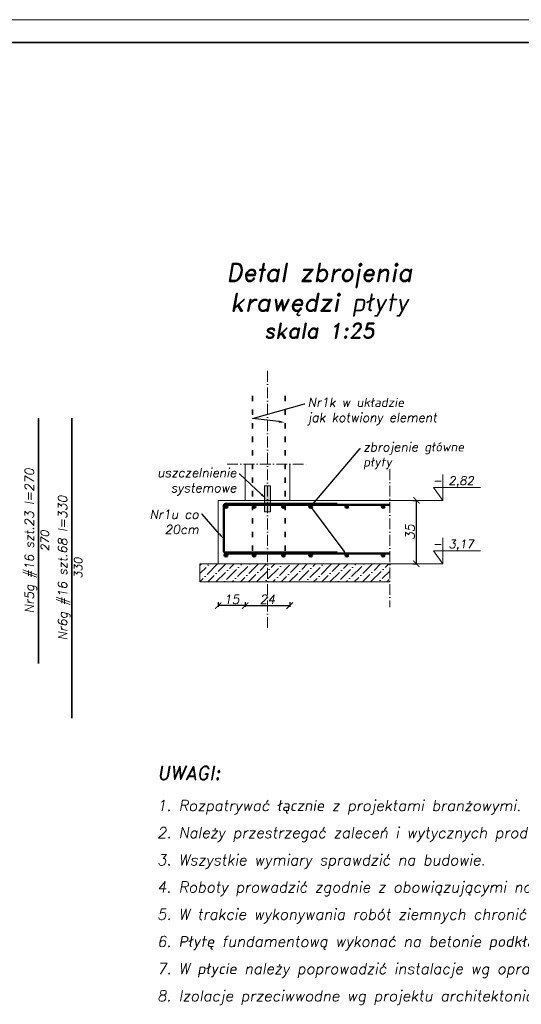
# Model space of a CAD drawing. Header units: millimetres. Extents: x 300938 to 312016, y 11971 to 20881.
# Tile 236 of 239: x 310734 to 311287, y 18955 to 20042. Entities that reach past the tile are written whole.
import ezdxf
from ezdxf import colors
from ezdxf.entities.mleader import LeaderData, LeaderLine
from ezdxf.math import Vec2, Vec3

# ---------------------------------------------------------------- set-up
doc = ezdxf.new("R2010")
doc.units = ezdxf.units.MM
doc.linetypes.add('ACAD_ISO03W100', pattern=[30, 12, -18])
doc.linetypes.add('ACAD_ISO10W100', pattern=[18, 12, -3, 0, -3])
for name, color, linetype, lineweight in [('konstrukcja', 3, 'Continuous', 35), ('konstrukcja wymiary', 1, 'Continuous', 13), ('kreskowanie', 253, 'Continuous', 0), ('opisy', 2, 'Continuous', 18), ('osie', 5, 'ACAD_ISO10W100', 13), ('zbrojenie', 4, 'Continuous', 50), ('zbrojenie płyty', 141, 'Continuous', 35), ('ściana konstrukcja', 107, 'Continuous', 18)]:
    doc.layers.add(name, color=color, linetype=linetype, lineweight=lineweight)
doc.styles.add('KONSTRUKCJA', font='romand.shx', dxfattribs={"oblique": 10})
doc.styles.get("Standard").update_dxf_attribs({"font": 'romand.shx', "oblique": 10})
doc.dimstyles.new('150 do 125', dxfattribs={"dimtxt": 10, "dimasz": 7, "dimexe": 1.25, "dimexo": 0.625, "dimgap": 2, "dimtad": 1, "dimdec": 0, "dimlfac": 0.5, "dimrnd": 0.5, "dimtxsty": 'KONSTRUKCJA', "dimblk": 'ARCHTICK', "dimcen": 2.5, "dimadec": 0, "dimazin": 0, "dimtfac": 1, "dimtdec": 0, "dimtix": 1, "dimtmove": 0, "dimatfit": 3, "dimfxl": 4, "dimfxlon": 1, "dimarcsym": 0})

# ---------------------------------------------------------------- blocks, each defined once
blk = doc.blocks.new('_ArchTick')
at = {"color": 0, "linetype": 'ByBlock', "lineweight": 13, "const_width": 0.15}
blk.add_lwpolyline([(-0.5, -0.5), (0.5, 0.5)], dxfattribs=at)
blk = doc.blocks.new('*D1259')
at = {"layer": 'Defpoints', "color": 0, "transparency": 16777216}
for p in [(311141.6, 19511.4), (311171.1, 19511.4), (311141.6, 19441.4)]:
    blk.add_point(p, dxfattribs=at)
at = {"layer": 'konstrukcja wymiary', "color": 0, "lineweight": -2, "transparency": 16777216}
for p, q in [((311167.1, 19511.4), (311172.3, 19511.4)), ((311171.1, 19441.4), (311171.1, 19511.4)), ((311167.1, 19441.4), (311172.3, 19441.4))]:
    blk.add_line(p, q, dxfattribs=at)
at = {"layer": 'konstrukcja wymiary', "color": 0, "lineweight": -2, "transparency": 16777216, "xscale": 7, "yscale": 7, "zscale": 7}
for p, rotation in [((311171.1, 19511.4), 90), ((311171.1, 19441.4), 270)]:
    blk.add_blockref('_ArchTick', p, dxfattribs=dict(at, rotation=rotation))
at = {"layer": 'konstrukcja wymiary', "color": 0, "transparency": 16777216, "insert": (311164.1, 19476.4), "char_height": 10, "attachment_point": 5, "rotation": 90, "style": 'KONSTRUKCJA'}
blk.add_mtext('35', dxfattribs=at)
blk = doc.blocks.new('*D1260')
at = {"layer": 'Defpoints', "color": 0, "transparency": 16777216}
for p in [(310982.3, 19511.4), (311031.3, 19511.4), (311031.3, 19395.2)]:
    blk.add_point(p, dxfattribs=at)
at = {"layer": 'konstrukcja wymiary', "color": 0, "lineweight": -2, "transparency": 16777216}
for p, q in [((310982.3, 19399.2), (310982.3, 19394)), ((310982.3, 19395.2), (311031.3, 19395.2)), ((311031.3, 19399.2), (311031.3, 19394))]:
    blk.add_line(p, q, dxfattribs=at)
at = {"layer": 'konstrukcja wymiary', "color": 0, "lineweight": -2, "transparency": 16777216, "xscale": 7, "yscale": 7, "zscale": 7, "rotation": 180}
blk.add_blockref('_ArchTick', (310982.3, 19395.2), dxfattribs=at)
at = {"layer": 'konstrukcja wymiary', "color": 0, "lineweight": -2, "transparency": 16777216, "xscale": 7, "yscale": 7, "zscale": 7}
blk.add_blockref('_ArchTick', (311031.3, 19395.2), dxfattribs=at)
at = {"layer": 'konstrukcja wymiary', "color": 0, "transparency": 16777216, "insert": (311006.8, 19402.2), "char_height": 10, "attachment_point": 5, "style": 'KONSTRUKCJA'}
blk.add_mtext('24', dxfattribs=at)
blk = doc.blocks.new('*D1261')
at = {"layer": 'Defpoints', "color": 0, "transparency": 16777216}
for p in [(310982.3, 19511.4), (310952.3, 19441.4), (310952.3, 19395.2)]:
    blk.add_point(p, dxfattribs=at)
at = {"layer": 'konstrukcja wymiary', "color": 0, "lineweight": -2, "transparency": 16777216}
for p, q in [((310952.3, 19399.2), (310952.3, 19394)), ((310982.3, 19395.2), (310952.3, 19395.2)), ((310982.3, 19399.2), (310982.3, 19394))]:
    blk.add_line(p, q, dxfattribs=at)
at = {"layer": 'konstrukcja wymiary', "color": 0, "lineweight": -2, "transparency": 16777216, "xscale": 7, "yscale": 7, "zscale": 7, "rotation": 180}
blk.add_blockref('_ArchTick', (310952.3, 19395.2), dxfattribs=at)
at = {"layer": 'konstrukcja wymiary', "color": 0, "lineweight": -2, "transparency": 16777216, "xscale": 7, "yscale": 7, "zscale": 7}
blk.add_blockref('_ArchTick', (310982.3, 19395.2), dxfattribs=at)
at = {"layer": 'konstrukcja wymiary', "color": 0, "transparency": 16777216, "insert": (310967.3, 19402.2), "char_height": 10, "attachment_point": 5, "style": 'KONSTRUKCJA'}
blk.add_mtext('15', dxfattribs=at)

msp = doc.modelspace()

# ---------------------------------------------------------------- hatches: boundary and pattern name
at = {"layer": 'konstrukcja wymiary'}
h = msp.add_hatch(color=256, dxfattribs=at)
h.dxf.hatch_style = 1
h.paths.add_polyline_path([(311003.614, 19527.516), (311010.315, 19527.516), (311010.315, 19498.66), (311003.614, 19498.66)])
at = {"layer": 'kreskowanie'}
h = msp.add_hatch(dxfattribs=at)
h.set_pattern_fill('ANSI36', color=256, scale=2)
h.set_pattern_definition([(45, (134913.758, -3250.0377), (3.3675957, 12.34785093), [15.8749984, -3.1749997, 0, -3.1749997])])
h.paths.add_polyline_path([(311141.617, 19421.357), (311141.617, 19441.357), (310976.803, 19441.357), (310976.803, 19421.357)])
h.paths.add_polyline_path([(310976.803, 19421.357), (310976.803, 19441.357), (310932.303, 19441.357), (310932.303, 19421.357)])
at = {"layer": 'zbrojenie', "linetype": 'Continuous', "ltscale": 0.7}
h = msp.add_hatch(color=256, dxfattribs=at)
edge = h.paths.add_edge_path()
edge.add_arc((310961.063, 19504.757), 1.615, 0, 360)
h = msp.add_hatch(color=256, dxfattribs=at)
edge = h.paths.add_edge_path()
edge.add_arc((310992.128, 19504.757), 1.615, 0, 360)
h = msp.add_hatch(color=256, dxfattribs=at)
edge = h.paths.add_edge_path()
edge.add_arc((311024.479, 19504.757), 1.615, -180, 180, ccw=False)
h = msp.add_hatch(color=256, dxfattribs=at)
edge = h.paths.add_edge_path()
edge.add_arc((311054.479, 19504.757), 1.615, -180, 180, ccw=False)
h = msp.add_hatch(color=256, dxfattribs=at)
edge = h.paths.add_edge_path()
edge.add_arc((311094.479, 19504.757), 1.615, -180, 180, ccw=False)
h = msp.add_hatch(color=256, dxfattribs=at)
edge = h.paths.add_edge_path()
edge.add_arc((311134.479, 19504.757), 1.615, -180, 180, ccw=False)
h = msp.add_hatch(color=256, dxfattribs=at)
edge = h.paths.add_edge_path()
edge.add_arc((310961.063, 19451.069), 1.615, 0, 360)
h = msp.add_hatch(color=256, dxfattribs=at)
edge = h.paths.add_edge_path()
edge.add_arc((310992.128, 19451.069), 1.615, 0, 360)
h = msp.add_hatch(color=256, dxfattribs=at)
edge = h.paths.add_edge_path()
edge.add_arc((311024.479, 19451.069), 1.615, -180, 180, ccw=False)
h = msp.add_hatch(color=256, dxfattribs=at)
edge = h.paths.add_edge_path()
edge.add_arc((311054.479, 19451.069), 1.615, -180, 180, ccw=False)
h = msp.add_hatch(color=256, dxfattribs=at)
edge = h.paths.add_edge_path()
edge.add_arc((311094.479, 19451.069), 1.615, -180, 180, ccw=False)
h = msp.add_hatch(color=256, dxfattribs=at)
edge = h.paths.add_edge_path()
edge.add_arc((311134.479, 19451.069), 1.615, -180, 180, ccw=False)

# ---------------------------------------------------------------- linework, layer by layer
at = {"layer": 'konstrukcja'}
msp.add_lwpolyline([(311991.285, 20016.794), (311991.285, 17966.794), (306291.285, 17966.794), (306291.285, 20016.794)], close=True, dxfattribs=at)
at = {"layer": 'konstrukcja wymiary'}
for p, q in [((311200.221, 19511.357), (311200.221, 19539.883)), ((311189.918, 19525.62), (311241.832, 19525.62)), ((311189.918, 19525.62), (311200.221, 19511.357)), ((311141.617, 19511.357), (311200.221, 19511.357)), ((311200.221, 19441.357), (311200.221, 19469.883)), ((311189.918, 19455.62), (311241.832, 19455.62)), ((311189.918, 19455.62), (311200.221, 19441.357)), ((311141.617, 19441.357), (311200.221, 19441.357))]:
    msp.add_line(p, q, dxfattribs=at)
for points in [[(312016.285, 20041.794), (312016.285, 17941.794), (306266.285, 17941.794), (306266.285, 20041.794)], [(311003.614, 19527.516), (311010.315, 19527.516), (311010.315, 19498.66), (311003.614, 19498.66)]]:
    msp.add_lwpolyline(points, close=True, dxfattribs=at)
msp.add_lwpolyline([(311141.617, 19421.357), (310932.303, 19421.357), (310932.303, 19441.357), (311141.617, 19441.357)], dxfattribs=at)
at = {"layer": 'osie'}
for p, q in [((311006.803, 19370.685), (311006.803, 19659.624)), ((310962.303, 19551.357), (311051.303, 19551.357)), ((311141.617, 19545.74), (311141.617, 19393.46))]:
    msp.add_line(p, q, dxfattribs=at)
at = {"layer": 'zbrojenie', "linetype": 'Continuous', "ltscale": 0.7}
for p, q in [((311141.617, 19506.357), (310959.002, 19506.357)), ((311141.617, 19452.669), (310959.002, 19452.669))]:
    msp.add_line(p, q, dxfattribs=at)
msp.add_lwpolyline([(311083.561, 19454.323), (310960.631, 19453.741, -0.41558895), (310958.622, 19455.741), (310958.622, 19505.432, -0.41421356), (310960.622, 19507.432), (311083.561, 19507.432)], format="xyb", dxfattribs=at)
for centre in [(310961.063, 19504.757), (310992.128, 19504.757), (311024.479, 19504.757), (311054.479, 19504.757), (311094.479, 19504.757), (311134.479, 19504.757), (310961.063, 19451.069), (310992.128, 19451.069), (311024.479, 19451.069), (311054.479, 19451.069), (311094.479, 19451.069), (311134.479, 19451.069)]:
    msp.add_circle(centre, 1.6, dxfattribs=at)
at = {"layer": 'zbrojenie płyty', "linetype": 'ACAD_ISO03W100', "ltscale": 0.5}
for p, q in [((310990.183, 19455.744), (310990.183, 19631.357)), ((311026.377, 19455.744), (311026.377, 19631.357))]:
    msp.add_line(p, q, dxfattribs=at)
at = {"layer": 'zbrojenie płyty'}
for p, q in [((310754.134, 19602.224), (310754.134, 19331.224)), ((310790.885, 19602.224), (310790.885, 19271.224))]:
    msp.add_line(p, q, dxfattribs=at)
at = {"layer": 'ściana konstrukcja'}
for p, q in [((310982.303, 19511.357), (310982.303, 19551.357)), ((311031.303, 19511.357), (311031.303, 19551.357)), ((310952.303, 19441.357), (310952.303, 19511.357)), ((310952.303, 19511.357), (310982.303, 19511.357)), ((310982.303, 19511.357), (311141.617, 19511.357)), ((311141.617, 19506.357), (311141.617, 19506.357)), ((311141.617, 19441.357), (310982.303, 19441.357)), ((311141.617, 19441.357), (310982.303, 19441.357))]:
    msp.add_line(p, q, dxfattribs=at)

# ---------------------------------------------------------------- texts
at = {"layer": 'opisy', "attachment_point": 1, "style": 'KONSTRUKCJA'}
for s, insert, char_height, width in [('\\pxqc;{\\H1.6667x;Detal zbrojenia\\Pkrawędzi płyty\\P\\H0.83333x;skala 1:25}', (310414.769, 19772.812), 11.88, 1298.6663), ('2,82', (311206.524, 19537.852), 9.2958, 182.19098), ('-', (311189.079, 19537.852), 9.296, 182.19098), ('-', (311189.079, 19467.852), 9.296, 182.19098), ('3,17', (311206.524, 19467.852), 9.2958, 182.19098), ('\\A1;\\pxsm1.5;{\\H1.25x;UWAGI:\\P}1. Rozpatrywać łącznie z projektami branżowymi.\\P2. Należy przestrzegać zaleceń i wytycznych producentów stosowanych elementów i materiałów. \\P3. Wszystkie wymiary sprawdzić na budowie.\\P4. Roboty prowadzić zgodnie z obowiązującymi normami, przepisami, sztuką budowlaną oraz pod nadzorem osób uprawnionych.\\P5. W trakcie wykonywania robót ziemnych chronić wykop przed zalaniem oraz przemarzaniem dna.\\P6. Płytę fundamentową wykonać na betonie podkładowym C10/12,5 grubości 10cm.\\P{\\A0;7. W płycie należy poprowadzić instalacje wg opracowań branzowych.\\P8. Izolacje przeciwwodne wg projektu architektonicznego. Styk ścian piwnicy z płytą fundamentową uszczelnić systemowo.\\P9. Z płyty fundamentowej nalezy wypuścić zbrojenie startowe elementów żelbetowych piwnicy.\\L\\P\\l\\P%%P0,00= +46,00m n.p.m.}', (310885.16, 19218.187), 12, 997.80816)]:
    msp.add_mtext(s, dxfattribs=dict(at, insert=insert, char_height=char_height, width=width))
at = {"layer": 'opisy', "width": 253.11941, "attachment_point": 5, "rotation": 90}
for s, insert, char_height in [('Nr5g #16 szt.23 l=270', (310745.732, 19466.724), 9.99999), ('Nr6g #16 szt.68 l=330', (310782.484, 19436.724), 9.99999), ('270', (310761.246, 19466.724), 9), ('330', (310797.998, 19436.724), 9)]:
    msp.add_mtext(s, dxfattribs=dict(at, insert=insert, char_height=char_height))

# ---------------------------------------------------------------- dimensions: what is measured, and where the dimension line sits
at = {"layer": 'konstrukcja wymiary'}
dim = msp.add_linear_dim(base=(311171.058, 19511.357), p1=(311141.617, 19441.357), p2=(311141.617, 19511.357), angle=90, dimstyle='150 do 125', dxfattribs=at)
dim.commit()
dim.dimension.update_dxf_attribs({"geometry": '*D1259', "text_midpoint": (311164.058, 19476.357)})
dim = msp.add_linear_dim(base=(310952.303, 19395.246), p1=(310982.303, 19511.357), p2=(310952.303, 19441.357), dimstyle='150 do 125', override={"dimtmove": 1}, dxfattribs=at)
dim.commit()
dim.dimension.update_dxf_attribs({"geometry": '*D1261', "text_midpoint": (310967.303, 19402.246)})
dim = msp.add_linear_dim(base=(311031.303, 19395.246), p1=(310982.303, 19511.357), p2=(311031.303, 19511.357), text='24', dimstyle='150 do 125', dxfattribs=at)
dim.commit()
dim.dimension.update_dxf_attribs({"geometry": '*D1260', "text_midpoint": (311006.803, 19402.246)})

# ---------------------------------------------------------------- leaders
at = {"layer": 'opisy'}
ml = msp.add_multileader_mtext('Standard', dxfattribs=at)
ml.set_content('Nr1k w układzie\\Pjak kotwiony element', color=256, style='KONSTRUKCJA')
ml.set_leader_properties()
ml.build(insert=Vec2(0, 0))
ml.multileader.update_dxf_attribs({"dogleg_length": 0.36, "arrow_head_size": 7})
ctx = ml.context
ctx.base_point, ctx.char_height, ctx.arrow_head_size, ctx.landing_gap_size, ctx.plane_origin = Vec3(311048.072, 19617.857), 10, 7, 2.97, Vec3(311612.01, 19833.838)
notes = []
notes.append((ctx, [(1, (1, 1, 0), (311047.538, 19617.857), (1, 0), 0.535, [(1, [(311026.303, 19597.435), (310990.183, 19601.665)], 0, [])])]))
ctx.mtext.insert, ctx.mtext.flow_direction = Vec3(311051.042, 19624.524), 5
ml = msp.add_multileader_mtext('Standard', dxfattribs=at)
ml.set_content('zbrojenie główne\\Ppłyty', color=256, style='KONSTRUKCJA')
ml.set_leader_properties()
ml.build(insert=Vec2(0, 0))
ml.multileader.update_dxf_attribs({"text_right_attachment_type": 6, "dogleg_length": 0.36, "arrow_head_size": 7})
ctx = ml.context
ctx.base_point, ctx.char_height, ctx.arrow_head_size, ctx.landing_gap_size, ctx.plane_origin = Vec3(311109.464, 19568.705), 10, 7, 2.97, Vec3(310924.083, 19338.924)
ctx.right_attachment = 6
notes.append((ctx, [(0, (1, 1, 0), (311108.93, 19568.705), (1, 0), 0.535, [(1, [(311094.479, 19451.069), (311054.479, 19504.757)], 0, [])])]))
ctx.mtext.insert, ctx.mtext.flow_direction = Vec3(311112.434, 19575.372), 5
ml = msp.add_multileader_mtext('Standard', dxfattribs=at)
ml.set_content('uszczelnienie\\Psystemowe', color=256, style='KONSTRUKCJA')
ml.set_leader_properties()
ml.build(insert=Vec2(0, 0))
ml.multileader.update_dxf_attribs({"dogleg_length": 0.36, "arrow_head_size": 7})
ctx = ml.context
ctx.base_point, ctx.char_height, ctx.arrow_head_size, ctx.landing_gap_size, ctx.plane_origin = Vec3(310869.79, 19540.206), 10, 7, 2.97, Vec3(310416.916, 19543.309)
ctx.text_align_type = 2
notes.append((ctx, [(0, (1, 1, 0), (310976.151, 19540.206), (-1, 0), 0.535, [(0, [(311005.347, 19513.088)], 0, [])])]))
ctx.mtext.insert, ctx.mtext.alignment, ctx.mtext.flow_direction = Vec3(310972.646, 19546.873), 3, 5
ml = msp.add_multileader_mtext('Standard', dxfattribs=at)
ml.set_content('Nr1u co\\P20cm', color=256, style='KONSTRUKCJA')
ml.set_leader_properties()
ml.build(insert=Vec2(0, 0))
ml.multileader.update_dxf_attribs({"dogleg_length": 0.36, "arrow_head_size": 7})
ctx = ml.context
ctx.base_point, ctx.char_height, ctx.arrow_head_size, ctx.landing_gap_size, ctx.plane_origin = Vec3(310865.276, 19495.984), 10, 7, 2.97, Vec3(310370.19, 19499.086)
ctx.text_align_type = 2
notes.append((ctx, [(0, (1, 1, 0), (310934.662, 19495.984), (-1, 0), 0.535, [(0, [(310958.622, 19468.865)], 0, [])])]))
ctx.mtext.insert, ctx.mtext.alignment, ctx.mtext.flow_direction = Vec3(310931.157, 19500.984), 3, 5
for ctx, leaders in notes:
    for number, flags, end, landing, length, lines in leaders:
        leader = LeaderData()
        leader.index, (leader.has_last_leader_line, leader.has_dogleg_vector, leader.attachment_direction) = number, flags
        leader.last_leader_point, leader.dogleg_vector, leader.dogleg_length = Vec3(end), Vec3(landing), length
        for number, points, colour, breaks in lines:
            line = LeaderLine()
            line.index, line.vertices, line.color, line.breaks = number, Vec3.list(points), colors.encode_raw_color(colour), breaks
            leader.lines.append(line)
        ctx.leaders.append(leader)

doc.saveas('drawing.dxf')
